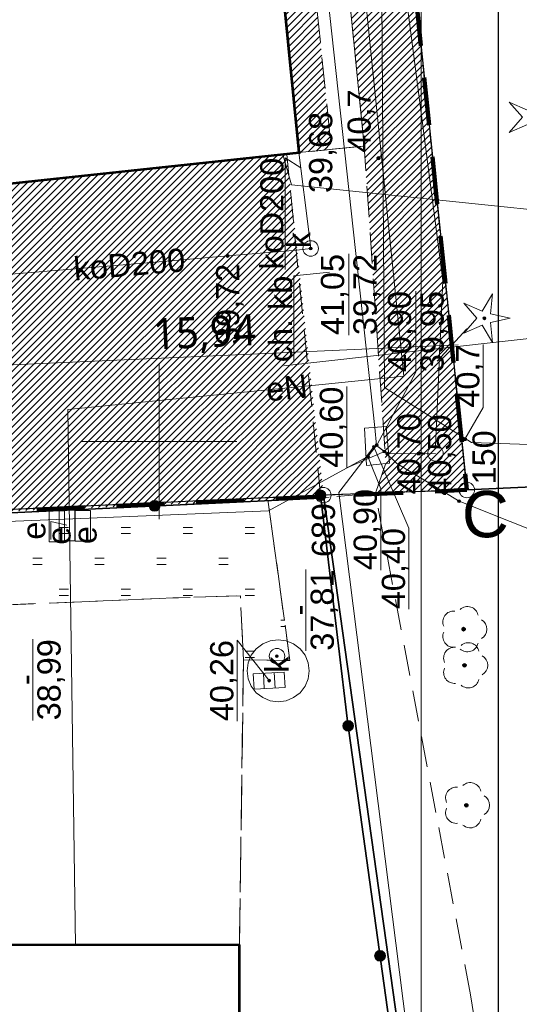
# Model space of a CAD drawing. Header units: millimetres. Extents: x 6503307 to 6504695, y 5886099 to 5887123.
# Tile 24 of 77: x 6503503 to 6503519, y 5886994 to 5887026. Entities that reach past the tile are written whole.
import ezdxf
from ezdxf.enums import TextEntityAlignment as Align

# ---------------------------------------------------------------- set-up
doc = ezdxf.new("R2010")
doc.units = ezdxf.units.MM
for name, pattern in [('BUUT04', [200000, 0, -100000, 0, -100000]), ('DASHDOT', [1, 0.5, -0.25, 0, -0.25]), ('DGN Style 2', [2.574803, 1.544882, -1.029921]), ('EGBU01', [2, 0.5, -0.5, 0.5, -0.5]), ('OTKC_A05', [1.5, 1, -0.5]), ('OTKJ_A05', [2, 1.5, -0.5]), ('OTKU_A05', [2, 1.5, -0.5]), ('OTZT_A05', [1.5, 1, -0.5])]:
    doc.linetypes.add(name, pattern=pattern)
for name, color, linetype, lineweight in [('1_KONST', 5, 'Continuous', 20), ('a_bud istneijacy', 7, 'Continuous', 25), ('a_granica', 12, 'DASHDOT', 50), ('Budynki EGiB', 18, 'Continuous', 0), ('Działki', 18, 'Continuous', 0), ('isa_V10520003E16E075_TUsr', 7, 'Continuous', 25), ('isa_V10520003E16E075_TUsr_19165818BF56C1D4', 5, 'OTKJ_A05', 25), ('Komunikacja (linie)', 18, 'Continuous', 0), ('Komunikacja (obszary)', 18, 'Continuous', 0), ('Krzyże', 18, 'Continuous', 0), ('Ogrodzenia', 18, 'Continuous', 0), ('Pikiety', 18, 'Continuous', 0), ('Przewody elektroenergetyczne', 1, 'Continuous', 0), ('Punkty graniczne', 18, 'Continuous', 0), ('Punkty graniczne - numery', 7, 'Continuous', 0), ('Urządzenia towarzyszące (linie)', 18, 'Continuous', 0), ('Urządzenia towarzyszące (punkty)', 18, 'Continuous', 0), ('Zagospodarowanie terenu (obszary)', 18, 'Continuous', 0)]:
    doc.layers.add(name, color=color, linetype=linetype, lineweight=lineweight)
for name, color, linetype, lineweight, true_color in [('k-trawa', 7, 'Continuous', 0, 0xd2e2ab), ('Przewody kanalizacyjne', 7, 'Continuous', 0, 0x803300), ('Przewody telekomunikacyjne', 7, 'Continuous', 0, 0xff9100), ('Punkty o określonej wysokości', 7, 'Continuous', 0, 0x803300), ('Urządzenia towarzyszące (obszary)', 7, 'Continuous', 0, 0xff9100), ('Urządzenia związane z siecią (punkty)', 7, 'Continuous', 0, 0x803300), ('Użytki gruntowe', 7, 'Continuous', 0, 0x008000), ('Zagospodarowanie terenu (punkty)', 7, 'Continuous', 0, 0x008000)]:
    doc.layers.add(name, color=color, linetype=linetype, lineweight=lineweight, true_color=true_color)
doc.layers.add('Linie_tabeli', color=7, linetype='Continuous')
doc.styles.add('DOMYSLNA_CZCIONKA', font='arial.ttf')
doc.styles.add('FOR_ARIAL', font='arial.ttf')
doc.styles.add('tekst', font='msyhl.ttc', dxfattribs={"height": 1})
doc.dimstyles.new('MÓJ m', dxfattribs={"dimtxt": 1, "dimasz": 1, "dimexe": 5, "dimexo": 0, "dimgap": 0.1, "dimtad": 1, "dimrnd": 0.01, "dimzin": 1, "dimtxsty": 'tekst', "dimblk": 'OBLIQUE', "dimcen": -4, "dimdle": 0.2, "dimse1": 1, "dimse2": 1, "dimadec": 0, "dimazin": 0, "dimtfac": 1, "dimtix": 1, "dimtmove": 0, "dimatfit": 0, "dimldrblk": 'NONE', "dimfxl": 5, "dimfxlon": 1, "dimlwd": 20, "dimarcsym": 0})
pattern_1 = [(45, (0, 0), (-0.1122532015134, 0.1122532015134), [])]

# ---------------------------------------------------------------- blocks, each defined once
blk = doc.blocks.new('OTRN_P05')
at = {"layer": 'isa_V10520003E16E075_TUsr', "true_color": 0x0a0909}
h = blk.add_hatch(color=18, dxfattribs=at)
h.dxf.hatch_style = 1
h.paths.add_polyline_path([(0.09, 0, 1), (-0.09, 0, 1)])
at = {"layer": 'isa_V10520003E16E075_TUsr', "color": 18, "true_color": 0x0a0909}
blk.add_lwpolyline([(0.09, 0, 1), (-0.09, 0, 1)], format="xyb", close=True, dxfattribs=at)
at = {"layer": 'isa_V10520003E16E075_TUsr_19165818BF56C1D4', "color": 18, "true_color": 0x0a0909}
blk.add_circle((0, 0), 0.09, dxfattribs=at)
blk = doc.blocks.new('OTZG_P05')
at = {"linetype": 'ByBlock', "lineweight": 18, "true_color": 0x008000}
blk.add_hatch(color=96, dxfattribs=at).paths.add_polyline_path([(-0.1, 0, 1), (0.1, 0, 1)])
at = {"color": 96, "lineweight": 18, "true_color": 0x008000}
blk.add_lwpolyline([(-0.974, 1.341), (0, 0.48), (0.974, 1.341), (0.457, 0.148), (1.576, -0.512), (0.282, -0.389), (0, -1.658), (-0.282, -0.389), (-1.576, -0.512), (-0.457, 0.148), (-0.974, 1.341)], dxfattribs=at)
blk.add_circle((0, 0), 0.1, dxfattribs=at)
blk = doc.blocks.new('OTZL_P05')
at = {"layer": 'isa_V10520003E16E075_TUsr', "true_color": 0x008000}
h = blk.add_hatch(color=96, dxfattribs=at)
h.dxf.hatch_style = 1
h.paths.add_polyline_path([(0.1, 0, 1), (-0.1, 0, 1)])
h.paths.add_polyline_path([(0.01, 0, 1), (-0.01, 0, 1)], flags=16)
at = {"color": 96, "linetype": 'Continuous', "lineweight": 18, "true_color": 0x008000}
blk.add_circle((0, 0), 0.01, dxfattribs=at)
for centre, start, end in [((-0.47, 0.647), 66, 186), ((0.47, 0.647), 354, 114), ((-0.761, -0.247), 138, 258), ((0.761, -0.247), 282, 42), ((0, -0.8), 210, 330)]:
    blk.add_arc(centre, 0.7, start, end, dxfattribs=at)
at = {"layer": 'isa_V10520003E16E075_TUsr', "color": 96, "true_color": 0x008000}
for points in [[(0.1, 0, 1), (-0.1, 0, 1)], [(0.01, 0, 1), (-0.01, 0, 1)]]:
    blk.add_lwpolyline(points, format="xyb", close=True, dxfattribs=at)
at = {"layer": 'isa_V10520003E16E075_TUsr_19165818BF56C1D4', "color": 96, "true_color": 0x008000}
blk.add_circle((0, 0), 0.1, dxfattribs=at)
blk = doc.blocks.new('SUPP_P05')
at = {"color": 18, "linetype": 'Continuous', "lineweight": 18, "true_color": 0x0a0909}
blk.add_circle((0, 0), 0.5, dxfattribs=at)
blk = doc.blocks.new('SUPW_PO05')
at = {"color": 18, "linetype": 'Continuous', "lineweight": 18, "true_color": 0x0a0909}
blk.add_circle((0, 0), 0.5, dxfattribs=at)
blk = doc.blocks.new('SUKS_P05')
at = {"color": 36, "linetype": 'Continuous', "lineweight": 18, "true_color": 0x803300}
blk.add_circle((0, 0), 0.5, dxfattribs=at)
blk = doc.blocks.new('SUES_P05')
at = {"color": 1, "linetype": 'Continuous', "lineweight": 18, "true_color": 0xff0000}
blk.add_lwpolyline([(-1, 0.5), (-1, -0.5), (1, -0.5), (1, 0.5)], close=True, dxfattribs=at)
blk = doc.blocks.new('SUKK_P05')
at = {"color": 36, "linetype": 'Continuous', "lineweight": 18, "true_color": 0x803300}
for p, q in [((-1, 0.5), (-1, -0.5)), ((1, 0.5), (-1, 0.5)), ((-0.35, 0.5), (-0.35, -0.5)), ((0.35, 0.5), (0.35, -0.5)), ((1, -0.5), (1, 0.5)), ((-1, -0.5), (1, -0.5))]:
    blk.add_line(p, q, dxfattribs=at)
blk = doc.blocks.new('SUPS01_05')
at = {"lineweight": 18, "true_color": 0x803300}
h = blk.add_hatch(color=36, dxfattribs=at)
h.dxf.hatch_style = 1
h.paths.add_polyline_path([(-0.09, 0, 1), (0.09, 0, 1)])
at = {"color": 18, "lineweight": 18, "true_color": 0x0a0909}
blk.add_circle((0, 0), 0.09, dxfattribs=at)
blk = doc.blocks.new('SUPS01_07')
at = {"lineweight": 18, "true_color": 0xff9100}
h = blk.add_hatch(color=30, dxfattribs=at)
h.dxf.hatch_style = 1
h.paths.add_polyline_path([(0.09, 0, 1), (-0.09, 0, 1)])
at = {"color": 18, "lineweight": 18, "true_color": 0x0a0909}
blk.add_circle((0, 0), 0.09, dxfattribs=at)
blk = doc.blocks.new('OTOO_L05')
at = {"linetype": 'BUUT04', "lineweight": 18, "true_color": 0x000000}
h = blk.add_hatch(color=18, dxfattribs=at)
h.dxf.hatch_style = 1
h.paths.add_polyline_path([(-0.58, 0, 1), (0.58, 0, 1)])
at = {"color": 18, "true_color": 0x0a0909}
blk.add_circle((0, 0), 0.58, dxfattribs=at)
blk = doc.blocks.new('EGPG_PS05')
at = {"color": 18, "linetype": 'Continuous', "lineweight": 18, "true_color": 0x000000}
blk.add_circle((0, 0), 0.5, dxfattribs=at)
blk = doc.blocks.new('_Oblique')
at = {"color": 0, "linetype": 'ByBlock', "lineweight": -2}
blk.add_line((-0.5, -0.5), (0.5, 0.5), dxfattribs=at)
blk = doc.blocks.new('*D818')
at = {"color": 0, "linetype": 'Continuous', "lineweight": 20}
blk.add_line((6503500.671, 5887014.871), (6503516.994, 5887015.61), dxfattribs=at)
at = {"layer": 'DEFPOINTS', "color": 0}
for p in [(6503500.611, 5887020.621), (6503516.794, 5887015.601), (6503516.797, 5887015.537)]:
    blk.add_point(p, dxfattribs=at)
at = {"color": 0, "linetype": 'ByBlock', "lineweight": 20}
for p, rotation in [((6503516.794, 5887015.601), 2.592056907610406), ((6503500.871, 5887014.88), 182.5920569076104)]:
    blk.add_blockref('_Oblique', p, dxfattribs=dict(at, rotation=rotation))
at = {"color": 0, "insert": (6503508.801, 5887015.937), "char_height": 1, "attachment_point": 5, "rotation": 2.5921, "style": 'tekst'}
blk.add_mtext('15,94', dxfattribs=at)
blk = doc.blocks.new('_None')

msp = doc.modelspace()

# ---------------------------------------------------------------- hatches: boundary and pattern name
at = {"layer": 'k-trawa'}
h = msp.add_hatch(dxfattribs=at)
h.set_pattern_fill('ANSI31', color=97, scale=0.05)
h.set_pattern_definition(pattern_1)
edge = h.paths.add_edge_path()
edge.add_arc((6503492.21114, 5887009.68169), 0.174, 0, 360)
edge = h.paths.add_edge_path()
edge.add_line((6503445.06869, 5887011.1518), (6503445.12269, 5887009.7208))
edge.add_line((6503445.12269, 5887009.7208), (6503464.40269, 5887010.6208))
edge.add_line((6503464.40269, 5887010.6208), (6503468.19269, 5887013.0608))
edge.add_line((6503468.19269, 5887013.0608), (6503468.39028, 5887009.68989))
edge.add_line((6503468.39028, 5887009.68989), (6503497.51826, 5887010.96285))
edge.add_line((6503497.51826, 5887010.96285), (6503495.04869, 5887036.6868))
edge.add_line((6503495.04869, 5887036.6868), (6503485.05568, 5887036.16187))
edge.add_line((6503485.05568, 5887036.16187), (6503484.69269, 5887042.9408))
edge.add_line((6503484.69269, 5887042.9408), (6503481.66269, 5887042.8208))
edge.add_line((6503481.66269, 5887042.8208), (6503483.06469, 5887044.0328))
edge.add_line((6503483.06469, 5887044.0328), (6503496.23713, 5887045.31984))
edge.add_line((6503496.23713, 5887045.31984), (6503498.34269, 5887025.0918))
edge.add_line((6503498.34269, 5887025.0918), (6503500.12674, 5887025.27001))
edge.add_line((6503500.12674, 5887025.27001), (6503500.60269, 5887020.6108))
edge.add_line((6503500.60269, 5887020.6108), (6503511.45991, 5887021.76873))
edge.add_line((6503511.45991, 5887021.76873), (6503512.65429, 5887010.66801))
edge.add_line((6503512.65429, 5887010.66801), (6503500.47969, 5887010.1458))
edge.add_line((6503500.47969, 5887010.1458), (6503440.65439, 5887007.58098))
edge.add_line((6503440.65439, 5887007.58098), (6503439.36269, 5887009.2708))
edge.add_line((6503439.36269, 5887009.2708), (6503438.53269, 5887011.2608))
edge.add_line((6503438.53269, 5887011.2608), (6503463.39269, 5887012.4208))
edge.add_line((6503463.39269, 5887012.4208), (6503463.28551, 5887014.78838))
edge.add_line((6503463.28551, 5887014.78838), (6503467.66103, 5887014.98646))
edge.add_line((6503467.66103, 5887014.98646), (6503467.29923, 5887022.97828))
edge.add_line((6503467.29923, 5887022.97828), (6503466.15073, 5887022.92628))
edge.add_line((6503466.15073, 5887022.92628), (6503466.06649, 5887025.68637))
edge.add_line((6503466.06649, 5887025.68637), (6503467.53269, 5887025.8008))
edge.add_line((6503467.53269, 5887025.8008), (6503468.06269, 5887014.6008))
edge.add_line((6503468.06269, 5887014.6008), (6503463.92269, 5887011.9808))
edge.add_line((6503463.92269, 5887011.9808), (6503445.08769, 5887011.15266))
h = msp.add_hatch(dxfattribs=at)
h.set_pattern_fill('ANSI31', color=97, scale=0.05)
h.set_pattern_definition(pattern_1)
h.paths.add_polyline_path([(6503514.32105, 5887010.81243), (6503517.27269, 5887010.9208), (6503514.57785, 5887037.05401), (6503513.00869, 5887036.9308), (6503513.13769, 5887035.4478), (6503512.63169, 5887035.3808), (6503513.95969, 5887022.0288), (6503514.65171, 5887011.76858)])
h = msp.add_hatch(dxfattribs=at)
h.set_pattern_fill('ANSI31', color=97, scale=0.05)
h.set_pattern_definition(pattern_1)
h.paths.add_polyline_path([(6503511.86261, 5887021.82168), (6503512.90094, 5887021.92424), (6503511.52169, 5887035.3928), (6503510.52663, 5887035.2936)])
at = {"layer": 'Zagospodarowanie terenu (obszary)'}
h = msp.add_hatch(dxfattribs=at)
h.set_pattern_fill('OTZT', color=0, scale=0.2, angle=90, style=0, pattern_type=0)
h.set_pattern_definition([(180, (6503510.4127, 5887005.5108), (-2e-16, -2), [0.3, -1.7]), (180, (6503510.4127, 5887005.7108), (-2e-16, -2), [0.3, -1.7]), (180, (6503511.5627, 5887006.5108), (-2e-16, -2), [0.3, -1.7]), (180, (6503511.5627, 5887006.7108), (-2e-16, -2), [0.3, -1.7])])
h.paths.add_polyline_path([(6503507.34269, 5887007.41262), (6503507.78269, 5887007.4308), (6503509.96269, 5887007.5008), (6503510.06269, 5887005.4308), (6503511.56269, 5887005.4108), (6503510.86269, 5887010.5208), (6503510.85265, 5887010.57842), (6503507.34269, 5887010.41098), (6503476.69269, 5887008.9508), (6503476.70269, 5887008.5208), (6503474.12269, 5887008.3908), (6503474.07269, 5887008.8608), (6503440.7806, 5887007.41587), (6503435.26269, 5887007.1908), (6503435.49269, 5887006.9108), (6503435.46269, 5887006.2508), (6503451.50269, 5887006.2808), (6503471.56269, 5887006.2808), (6503484.03269, 5887006.2908), (6503490.72269, 5887006.3208), (6503497.52269, 5887006.3208), (6503498.71269, 5887006.3708), (6503499.65269, 5887006.6108), (6503500.28269, 5887007.1208)], flags=0)

# ---------------------------------------------------------------- linework, layer by layer
at = {"layer": '1_KONST', "color": 0}
msp.add_lwpolyline([(6503515.80435, 5886979.53373), (6503515.79926, 5887086.37732)], dxfattribs=at)
at = {"layer": 'a_granica', "color": 191, "linetype": 'DGN Style 2', "lineweight": 100, "flags": 128}
msp.add_lwpolyline([(6503427.72269, 5887006.8608), (6503428.12269, 5887055.4408), (6503428.12269, 5887055.4408), (6503512.08343, 5887061.24362), (6503517.27269, 5887010.9208), (6503427.72269, 5887006.8608)], dxfattribs=at)
at = {"layer": 'Budynki EGiB', "color": 7, "linetype": 'Continuous', "lineweight": 53, "flags": 128}
msp.add_lwpolyline([(6503496.65269, 5887059.3008), (6503496.67269, 5887059.0708), (6503497.80269, 5887048.0208), (6503500.60269, 5887020.6108), (6503511.86269, 5887021.8208), (6503508.02269, 5887060.5108), (6503496.65269, 5887059.3008)], close=True, dxfattribs=at)
at = {"layer": 'Budynki EGiB', "color": 7, "linetype": 'Continuous', "lineweight": 53}
msp.add_lwpolyline([(6503509.93943, 5886979.53373), (6503509.93269, 5886996.2208), (6503472.30269, 5886996.2408), (6503472.30269, 5886996.2408), (6503472.30269, 5886979.53373)], dxfattribs=at)
at = {"layer": 'Działki', "color": 0, "linetype": 'Continuous', "lineweight": 25, "flags": 128}
msp.add_lwpolyline([(6503517.27269, 5887010.9208), (6503525.76269, 5887011.3108), (6503521.32269, 5887069.9908), (6503511.48269, 5887068.6308), (6503457.99269, 5887061.2408), (6503440.27269, 5887059.2708), (6503429.40269, 5887058.0508), (6503428.14269, 5887057.9208), (6503428.12269, 5887055.4408), (6503512.08269, 5887061.2508), (6503517.27269, 5887010.9208)], close=True, dxfattribs=at)
at = {"layer": 'Działki', "color": 0, "linetype": 'Continuous', "lineweight": 25}
for points in [[(6503528.09219, 5886979.53373), (6503525.76269, 5887011.3108), (6503517.27269, 5887010.9208), (6503512.64269, 5887010.7508), (6503512.64269, 5887010.7508), (6503516.98269, 5886979.7708), (6503516.98354, 5886979.53373)], [(6503516.98354, 5886979.53373), (6503516.98269, 5886979.7708), (6503512.64269, 5887010.7508), (6503472.30269, 5887008.9008), (6503472.30269, 5886979.53373)]]:
    msp.add_lwpolyline(points, dxfattribs=at)
at = {"layer": 'Komunikacja (linie)', "color": 0, "linetype": 'Continuous', "lineweight": 18, "flags": 128}
msp.add_lwpolyline([(6503520.52269, 5887037.5208), (6503513.00869, 5887036.9308), (6503513.13769, 5887035.4478), (6503512.63169, 5887035.3808), (6503513.95969, 5887022.0288), (6503511.85369, 5887021.8208)], dxfattribs=at)
at = {"layer": 'Komunikacja (obszary)', "color": 7, "linetype": 'OTKU_A05', "lineweight": 0, "flags": 128}
msp.add_lwpolyline([(6503427.72269, 5887006.8608), (6503472.30269, 5887008.9008), (6503512.64269, 5887010.7508), (6503517.27269, 5887010.9208), (6503512.08269, 5887061.2508), (6503428.12269, 5887055.4408), (6503427.72269, 5887006.8608)], close=True, dxfattribs=at)
at = {"layer": 'Komunikacja (obszary)', "color": 0, "linetype": 'OTKC_A05', "lineweight": 18, "flags": 128}
for points in [[(6503511.36869, 5887047.3558), (6503509.89448, 5887060.72052), (6503509.55469, 5887056.8378), (6503510.43169, 5887047.3558), (6503510.37285, 5887047.35098), (6503511.03069, 5887040.2968), (6503511.52169, 5887035.3928), (6503512.90094, 5887021.92424), (6503513.95969, 5887022.0288), (6503512.63169, 5887035.3808), (6503513.13769, 5887035.4478), (6503513.00869, 5887036.9308), (6503520.52269, 5887037.5208), (6503523.60986, 5887037.88647), (6503523.32241, 5887039.88335), (6503520.34269, 5887039.4908), (6503512.79969, 5887039.3928), (6503512.66969, 5887040.4838), (6503512.11169, 5887040.4568), (6503511.36869, 5887047.3558)], [(6503514.32063, 5887010.81123), (6503514.65986, 5887011.79215), (6503513.95969, 5887022.0288), (6503511.45991, 5887021.76873), (6503512.54884, 5887010.7465), (6503512.55922, 5887010.65984), (6503514.32063, 5887010.81123)]]:
    msp.add_lwpolyline(points, close=True, dxfattribs=at)
at = {"layer": 'Komunikacja (obszary)', "color": 0, "linetype": 'Continuous', "lineweight": 0, "flags": 128}
msp.add_lwpolyline([(6503511.68687, 5887015.04535), (6503511.68687, 5887017.84071), (6503512.84157, 5887017.95479)], dxfattribs=at)
at = {"layer": 'Komunikacja (obszary)', "color": 0, "linetype": 'OTKC_A05', "lineweight": 18}
msp.add_lwpolyline([(6503518.93159, 5886985.0527), (6503517.3971, 5886994.60809), (6503514.32063, 5887010.81123), (6503512.55922, 5887010.65984), (6503513.16482, 5887005.60375), (6503513.18384, 5887005.44494), (6503513.2127, 5887005.20398), (6503513.27417, 5887004.69084), (6503513.30541, 5887004.42995), (6503513.34667, 5887004.08552), (6503513.40586, 5887003.59131), (6503513.41831, 5887003.48743), (6503513.42569, 5887003.42915), (6503513.436, 5887003.35471), (6503513.46342, 5887003.15675), (6503513.57395, 5887002.35883), (6503513.8428, 5887000.41786), (6503514.10865, 5886998.49852), (6503514.29992, 5886997.11763), (6503514.47822, 5886995.83045), (6503514.66543, 5886994.47888), (6503514.87786, 5886992.94519)], dxfattribs=at)
at = {"layer": 'Komunikacja (obszary)', "color": 0, "linetype": 'OTKU_A05', "lineweight": 18}
msp.add_lwpolyline([(6503514.87786, 5886992.94519), (6503514.66543, 5886994.47888), (6503514.47822, 5886995.83045), (6503514.29992, 5886997.11763), (6503514.10865, 5886998.49852), (6503513.8428, 5887000.41786), (6503513.57395, 5887002.35883), (6503513.46342, 5887003.15675), (6503513.436, 5887003.35471), (6503513.42569, 5887003.42915), (6503513.41831, 5887003.48743), (6503513.40586, 5887003.59131), (6503513.34667, 5887004.08552), (6503513.30541, 5887004.42995), (6503513.27417, 5887004.69084), (6503513.2127, 5887005.20398), (6503513.18384, 5887005.44494), (6503513.16482, 5887005.60375), (6503512.55869, 5887010.6598), (6503510.85265, 5887010.57842), (6503510.85265, 5887010.57842), (6503510.86269, 5887010.5208), (6503511.56269, 5887005.4108), (6503510.06269, 5887005.4308), (6503509.93269, 5886996.2208), (6503509.93943, 5886979.53373)], dxfattribs=at)
at = {"layer": 'Komunikacja (obszary)', "color": 7, "linetype": 'OTKU_A05', "lineweight": 0}
msp.add_lwpolyline([(6503472.30269, 5886996.2408), (6503507.34269, 5886996.22218), (6503509.93269, 5886996.2208), (6503510.06269, 5887005.4308), (6503509.96269, 5887007.5008), (6503507.78269, 5887007.4308), (6503507.34269, 5887007.41262), (6503500.28269, 5887007.1208)], dxfattribs=at)
at = {"layer": 'Krzyże', "color": 0, "linetype": 'Continuous', "lineweight": 18, "flags": 128}
for points in [[(6503507.34269, 5887009.9808), (6503507.34269, 5887014.9808)], [(6503509.84269, 5887012.4808), (6503504.84269, 5887012.4808)]]:
    msp.add_lwpolyline(points, dxfattribs=at)
at = {"layer": 'Linie_tabeli', "color": 0}
msp.add_lwpolyline([(6503518.29665, 5886979.53373), (6503518.29665, 5887086.37732)], dxfattribs=at)
at = {"layer": 'Ogrodzenia', "color": 0, "linetype": 'Continuous', "lineweight": 35, "flags": 128}
for points in [[(6503512.54884, 5887010.7465), (6503513.42269, 5887003.4508), (6503516.70269, 5886979.7708)], [(6503433.7227, 5887006.91544), (6503435.49269, 5887006.9108), (6503435.26269, 5887007.1908), (6503438.53269, 5887007.3208), (6503440.7806, 5887007.41587), (6503456.50269, 5887008.0808), (6503474.07269, 5887008.8608), (6503474.12269, 5887008.3908), (6503476.70269, 5887008.5208), (6503476.69269, 5887008.9508), (6503489.52269, 5887009.5508), (6503499.79269, 5887010.0508), (6503507.34269, 5887010.41098), (6503512.55869, 5887010.6598)]]:
    msp.add_lwpolyline(points, dxfattribs=at)
at = {"layer": 'Pikiety', "color": 250, "flags": 128}
msp.add_lwpolyline([(6503517.21369, 5887012.55981), (6503517.80455, 5887013.57942), (6503517.80455, 5887015.61864)], dxfattribs=at)
at = {"layer": 'Przewody elektroenergetyczne', "color": 1, "linetype": 'Continuous', "lineweight": 18, "true_color": 0xff0000}
msp.add_lwpolyline([(6503523.50834, 5886979.53373), (6503523.61269, 5886981.3508), (6503523.71269, 5887010.4808), (6503521.46269, 5887012.3108), (6503517.42269, 5887012.4508), (6503514.61269, 5887014.2308), (6503514.44269, 5887039.3708), (6503511.91269, 5887040.8408), (6503509.97269, 5887040.8908), (6503513.86269, 5887041.2408), (6503515.13269, 5887041.2508)], dxfattribs=at)
at = {"layer": 'Przewody elektroenergetyczne', "color": 1, "linetype": 'Continuous', "lineweight": 18, "true_color": 0xff0000, "flags": 128}
for points in [[(6503504.64269, 5886996.2208), (6503504.39269, 5887013.5208), (6503507.34269, 5887013.8108), (6503512.60269, 5887014.3308), (6503515.24269, 5887014.5908), (6503513.25269, 5887034.1908), (6503514.23269, 5887036.4008), (6503513.81269, 5887040.6808), (6503512.86269, 5887040.5908)], [(6503524.30269, 5887035.0308), (6503524.37269, 5887033.6508), (6503524.65269, 5887027.8308), (6503524.86269, 5887017.3708), (6503523.83269, 5887016.3208), (6503511.36269, 5887014.9308)]]:
    msp.add_lwpolyline(points, dxfattribs=at)
at = {"layer": 'Przewody kanalizacyjne', "color": 0, "linetype": 'Continuous', "lineweight": 0, "flags": 128}
msp.add_lwpolyline([(6503511.40944, 5887018.03829), (6503511.40944, 5887021.64964), (6503511.91448, 5887021.32464)], dxfattribs=at)
at = {"layer": 'Przewody kanalizacyjne', "color": 36, "linetype": 'Continuous', "lineweight": 18, "true_color": 0x803300, "flags": 128}
for points in [[(6503512.23269, 5887018.7208), (6503512.18269, 5887019.1708), (6503511.85269, 5887021.8208)], [(6503500.81269, 5887017.7408), (6503501.26269, 5887017.7808), (6503507.34269, 5887018.2908), (6503509.55269, 5887018.4808), (6503511.78269, 5887018.6608), (6503512.23269, 5887018.7208)]]:
    msp.add_lwpolyline(points, dxfattribs=at)
at = {"layer": 'Przewody telekomunikacyjne', "color": 30, "linetype": 'Continuous', "lineweight": 18, "true_color": 0xff9100, "flags": 128}
for points in [[(6503510.14269, 5887066.8108), (6503508.98269, 5887064.1408), (6503509.57269, 5887058.5808), (6503510.53269, 5887047.3808), (6503510.54269, 5887047.3508), (6503514.30269, 5887012.9408), (6503514.36269, 5887012.3608)], [(6503510.14269, 5887066.8108), (6503512.66269, 5887047.3808), (6503512.66269, 5887047.3508), (6503516.50269, 5887017.6908), (6503516.26269, 5887012.3308)], [(6503514.36269, 5887012.3608), (6503514.08269, 5887012.0008), (6503510.87269, 5887010.2508), (6503501.37269, 5887009.8608), (6503477.04269, 5887008.1908), (6503471.26269, 5887008.0808), (6503470.65269, 5887008.1608)], [(6503514.36269, 5887012.3608), (6503514.70269, 5887012.0908), (6503516.26269, 5887012.1008)]]:
    msp.add_lwpolyline(points, dxfattribs=at)
at = {"layer": 'Przewody telekomunikacyjne', "color": 30, "linetype": 'Continuous', "lineweight": 18, "true_color": 0xff9100}
for points in [[(6503511.33257, 5887021.75515), (6503511.61269, 5887020.7808), (6503526.18269, 5887019.2708), (6503527.34269, 5887006.0408), (6503529.75269, 5886988.8008), (6503529.26619, 5886979.53373)], [(6503517.0667, 5886979.53373), (6503517.06269, 5886979.8508), (6503513.14269, 5887010.8408), (6503514.27269, 5887012.3108), (6503514.36269, 5887012.3608)], [(6503528.26391, 5886979.53373), (6503528.16269, 5886980.7808), (6503527.47269, 5886988.9308), (6503526.33269, 5887003.9208), (6503525.98269, 5887006.1108), (6503523.56269, 5887007.9508), (6503517.02269, 5887010.5608), (6503515.01269, 5887011.7708), (6503514.61269, 5887012.1608), (6503514.36269, 5887012.3608)]]:
    msp.add_lwpolyline(points, dxfattribs=at)
at = {"layer": 'Punkty graniczne - numery'}
for p in [(6503512.64269, 5887010.7508), (6503517.27269, 5887010.9208)]:
    msp.add_point(p, dxfattribs=at)
at = {"layer": 'Punkty o określonej wysokości', "color": 36, "linetype": 'Continuous', "lineweight": 0, "true_color": 0x803300, "flags": 128}
for points in [[(6503513.4619, 5887015.9221), (6503513.4619, 5887018.54403)], [(6503512.07904, 5887005.72758), (6503512.07904, 5887008.34951)], [(6503503.25565, 5887003.47753), (6503503.25565, 5887006.09946)], [(6503509.86098, 5887003.44984), (6503509.86098, 5887006.07177), (6503510.89269, 5887004.7608)]]:
    msp.add_lwpolyline(points, dxfattribs=at)
at = {"layer": 'Punkty o określonej wysokości', "color": 30, "linetype": 'Continuous', "lineweight": 0, "true_color": 0xff9100, "flags": 128}
for points in [[(6503514.36455, 5887012.36414), (6503515.62627, 5887014.72388), (6503515.62627, 5887017.34581)], [(6503515.62627, 5887014.72388), (6503515.62627, 5887017.34581)], [(6503514.61269, 5887012.1608), (6503513.40069, 5887011.63642), (6503513.40069, 5887014.25835)], [(6503515.40441, 5887007.06694), (6503515.40441, 5887009.68887), (6503514.27269, 5887012.3108)], [(6503514.49327, 5887008.3301), (6503514.49327, 5887010.95203), (6503514.08269, 5887012.0008)]]:
    msp.add_lwpolyline(points, dxfattribs=at)
at = {"layer": 'Urządzenia towarzyszące (linie)', "color": 18, "linetype": 'Continuous', "lineweight": 18, "true_color": 0x000000, "flags": 128}
for points in [[(6503512.60269, 5887014.3308), (6503515.24269, 5887014.5908)], [(6503471.26269, 5887008.0808), (6503477.04269, 5887008.1908), (6503501.37269, 5887009.8608), (6503510.87269, 5887010.2508), (6503514.08269, 5887012.0008)]]:
    msp.add_lwpolyline(points, dxfattribs=at)
at = {"layer": 'Urządzenia towarzyszące (obszary)', "color": 30, "linetype": 'Continuous', "lineweight": 18, "true_color": 0xff9100, "flags": 128}
msp.add_lwpolyline([(6503514.03269, 5887011.7108), (6503514.78269, 5887011.7808), (6503514.67269, 5887012.9708), (6503513.97269, 5887012.9108), (6503514.03269, 5887011.7108)], close=True, dxfattribs=at)
at = {"layer": 'Urządzenia towarzyszące (obszary)', "color": 36, "linetype": 'Continuous', "lineweight": 18, "true_color": 0x803300, "flags": 128}
msp.add_lwpolyline([(6503511.18269, 5887004.0808), (6503511.44269, 5887004.1108), (6503511.68269, 5887004.2108), (6503511.89269, 5887004.3708), (6503512.05269, 5887004.5808), (6503512.15269, 5887004.8208), (6503512.18269, 5887005.0808), (6503512.15269, 5887005.3408), (6503512.05269, 5887005.5808), (6503511.89269, 5887005.7908), (6503511.68269, 5887005.9508), (6503511.44269, 5887006.0508), (6503511.18269, 5887006.0808), (6503510.92269, 5887006.0508), (6503510.68269, 5887005.9508), (6503510.47269, 5887005.7908), (6503510.31269, 5887005.5808), (6503510.21269, 5887005.3408), (6503510.18269, 5887005.0808), (6503510.21269, 5887004.8208), (6503510.31269, 5887004.5808), (6503510.47269, 5887004.3708), (6503510.68269, 5887004.2108), (6503510.92269, 5887004.1108), (6503511.18269, 5887004.0808)], close=True, dxfattribs=at)
at = {"layer": 'Urządzenia związane z siecią (punkty)', "color": 18, "linetype": 'Continuous', "lineweight": 0, "true_color": 0x000000, "flags": 128}
msp.add_lwpolyline([(6503503.84482, 5887009.31464), (6503503.84482, 5887009.89735), (6503504.36269, 5887009.7808)], dxfattribs=at)
at = {"layer": 'Użytki gruntowe', "color": 96, "linetype": 'EGBU01', "lineweight": 18, "true_color": 0x008000}
for points in [[(6503408.4569, 5887056.19085), (6503422.28269, 5887057.3308), (6503428.14269, 5887057.9208), (6503428.12269, 5887055.4408), (6503512.08269, 5887061.2508), (6503517.27269, 5887010.9208), (6503512.64269, 5887010.7508), (6503516.98269, 5886979.7708), (6503516.98354, 5886979.53373)], [(6503516.98354, 5886979.53373), (6503516.98269, 5886979.7708), (6503512.64269, 5887010.7508), (6503472.30269, 5887008.9008), (6503472.30269, 5886979.53373)]]:
    msp.add_lwpolyline(points, dxfattribs=at)
at = {"layer": 'Użytki gruntowe', "color": 96, "linetype": 'EGBU01', "lineweight": 18, "true_color": 0x008000, "flags": 128}
msp.add_lwpolyline([(6503427.72269, 5887006.8608), (6503472.30269, 5887008.9008), (6503512.64269, 5887010.7508), (6503517.27269, 5887010.9208), (6503512.08269, 5887061.2508), (6503428.12269, 5887055.4408), (6503427.72269, 5887006.8608)], close=True, dxfattribs=at)
at = {"layer": 'Zagospodarowanie terenu (obszary)', "color": 0, "linetype": 'OTZT_A05', "lineweight": 18, "flags": 128}
msp.add_lwpolyline([(6503507.34269, 5887007.41262), (6503507.78269, 5887007.4308), (6503509.96269, 5887007.5008), (6503510.06269, 5887005.4308), (6503511.56269, 5887005.4108), (6503510.86269, 5887010.5208), (6503510.85265, 5887010.57842), (6503507.34269, 5887010.41098), (6503476.69269, 5887008.9508), (6503476.70269, 5887008.5208), (6503474.12269, 5887008.3908), (6503474.07269, 5887008.8608), (6503440.7806, 5887007.41587), (6503435.26269, 5887007.1908), (6503435.49269, 5887006.9108), (6503435.46269, 5887006.2508), (6503451.50269, 5887006.2808), (6503471.56269, 5887006.2808), (6503484.03269, 5887006.2908), (6503490.72269, 5887006.3208), (6503497.52269, 5887006.3208), (6503498.71269, 5887006.3708), (6503499.65269, 5887006.6108), (6503500.28269, 5887007.1208), (6503507.34269, 5887007.41262)], close=True, dxfattribs=at)

# ---------------------------------------------------------------- block references
at = {"layer": 'Ogrodzenia', "color": 18, "true_color": 0x000000, "xscale": 0.3, "yscale": 0.3, "zscale": 0.3}
for p, rotation in [((6503512.54884, 5887010.7465), 96.83018647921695), ((6503507.19374, 5887010.40387), 2.731215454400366), ((6503513.44357, 5887003.30009), 97.88606122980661), ((6503514.4726, 5886995.87102), 97.88606122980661)]:
    msp.add_blockref('OTOO_L05', p, dxfattribs=dict(at, rotation=rotation))
at = {"layer": 'Pikiety', "color": 18, "true_color": 0x000000, "xscale": 0.5, "yscale": 0.5, "zscale": 0.5, "rotation": 90}
for p in [(6503514.42469, 5887021.64081), (6503517.21369, 5887012.55981)]:
    msp.add_blockref('OTRN_P05', p, dxfattribs=at)
at = {"layer": 'Punkty graniczne', "color": 18, "true_color": 0x000000, "xscale": 0.5, "yscale": 0.5, "zscale": 0.5, "rotation": 90}
for p in [(6503517.27269, 5887010.9208), (6503512.64269, 5887010.7508)]:
    msp.add_blockref('EGPG_PS05', p, dxfattribs=at)
at = {"layer": 'Punkty o określonej wysokości', "color": 36, "true_color": 0x803300, "xscale": 0.5, "yscale": 0.5, "zscale": 0.5, "rotation": 90}
for p in [(6503511.85369, 5887021.8208), (6503512.23369, 5887018.7208), (6503509.55069, 5887018.4778), (6503511.14269, 5887005.5508), (6503510.89269, 5887004.7608)]:
    msp.add_blockref('SUPS01_05', p, dxfattribs=at)
at = {"layer": 'Punkty o określonej wysokości', "color": 30, "true_color": 0xff9100, "xscale": 0.5, "yscale": 0.5, "zscale": 0.5, "rotation": 90}
for p in [(6503514.27269, 5887012.3108), (6503514.36455, 5887012.36414), (6503514.08269, 5887012.0008), (6503514.61269, 5887012.1608), (6503514.70269, 5887012.0908), (6503517.02269, 5887010.5608)]:
    msp.add_blockref('SUPS01_07', p, dxfattribs=at)
at = {"layer": 'Urządzenia towarzyszące (punkty)', "color": 18, "true_color": 0x000000, "xscale": 0.5, "yscale": 0.5, "zscale": 0.5, "rotation": 90}
msp.add_blockref('SUPP_P05', (6503516.26269, 5887012.1008), dxfattribs=at)
at = {"layer": 'Urządzenia towarzyszące (punkty)', "color": 0, "xscale": 0.5, "yscale": 0.5, "zscale": 0.5, "rotation": 90}
msp.add_blockref('SUPW_PO05', (6503511.14269, 5887005.5508), dxfattribs=at)
at = {"layer": 'Urządzenia związane z siecią (punkty)', "color": 36, "true_color": 0x803300, "xscale": 0.5, "yscale": 0.5, "zscale": 0.5}
for name, p, rotation in [('SUKS_P05', (6503512.23269, 5887018.7208), 90), ('SUKK_P05', (6503510.89269, 5887004.7608), 3.19999999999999)]:
    msp.add_blockref(name, p, dxfattribs=dict(at, rotation=rotation))
at = {"layer": 'Urządzenia związane z siecią (punkty)', "color": 1, "true_color": 0xff0000, "xscale": 0.5, "yscale": 0.5, "zscale": 0.5, "rotation": 90}
for p in [(6503504.03269, 5887009.7408), (6503504.36269, 5887009.7808), (6503504.87269, 5887009.7608)]:
    msp.add_blockref('SUES_P05', p, dxfattribs=at)
at = {"layer": 'Zagospodarowanie terenu (punkty)', "color": 96, "true_color": 0x008000, "xscale": 0.5, "yscale": 0.5, "zscale": 0.5, "rotation": 90}
for name, p in [('OTZG_P05', (6503519.31169, 5887022.95781)), ('OTZG_P05', (6503517.84339, 5887016.46687)), ('OTZL_P05', (6503517.17169, 5887006.42281)), ('OTZL_P05', (6503517.19969, 5887005.25581)), ('OTZL_P05', (6503517.26169, 5887000.73581))]:
    msp.add_blockref(name, p, dxfattribs=at)

# ---------------------------------------------------------------- texts
at = {"layer": 'a_bud istneijacy', "linetype": 'Continuous', "insert": (6503517.11558, 5887010.89084), "char_height": 1.5, "attachment_point": 1, "style": 'FOR_ARIAL'}
msp.add_mtext_dynamic_manual_height_columns('C', width=7.7517502, gutter_width=0.125, heights=[0], dxfattribs=at)
at = {"layer": 'Komunikacja (obszary)', "color": 0, "style": 'DOMYSLNA_CZCIONKA'}
msp.add_text('ch. kb', height=0.75, rotation=90, dxfattribs=at).set_placement((6503511.25573, 5887016.44303), align=Align.MIDDLE_CENTER)
at = {"layer": 'Pikiety', "color": 250, "style": 'DOMYSLNA_CZCIONKA'}
for p in [(6503513.7972, 5887022.83719), (6503517.30384, 5887014.59903)]:
    msp.add_text('40,7', height=0.75, rotation=90, dxfattribs=at).set_placement(p, align=Align.MIDDLE_CENTER)
at = {"layer": 'Przewody elektroenergetyczne', "color": 1, "true_color": 0xff0000, "style": 'DOMYSLNA_CZCIONKA'}
msp.add_text('eN', height=0.75, rotation=5.645877, dxfattribs=at).set_placement((6503511.45841, 5887014.21768), align=Align.MIDDLE_CENTER)
at = {"layer": 'Przewody kanalizacyjne', "color": 36, "true_color": 0x803300, "style": 'DOMYSLNA_CZCIONKA'}
for rotation, p in [(90, (6503510.97651, 5887019.84397)), (4.794836, (6503506.37637, 5887018.20975))]:
    msp.add_text('koD200', height=0.75, rotation=rotation, dxfattribs=at).set_placement(p, align=Align.MIDDLE_CENTER)
at = {"layer": 'Punkty graniczne - numery', "color": 0, "style": 'DOMYSLNA_CZCIONKA'}
msp.add_text('150', height=0.75, rotation=90, dxfattribs=at).set_placement((6503517.8324, 5887011.97164), align=Align.MIDDLE_CENTER)
at = {"layer": 'Punkty graniczne - numery', "color": 96, "true_color": 0x008000, "style": 'DOMYSLNA_CZCIONKA'}
msp.add_text('689', height=0.75, rotation=90, dxfattribs=at).set_placement((6503512.64269, 5887009.62674), align=Align.MIDDLE_CENTER)
at = {"layer": 'Punkty o określonej wysokości', "color": 36, "true_color": 0x803300, "style": 'DOMYSLNA_CZCIONKA'}
for s, p in [('39,68', (6503512.55441, 5887021.8208)), ('41,05', (6503512.93619, 5887017.23306)), ('39,72', (6503513.98762, 5887017.23306)), ('39,72', (6503509.55069, 5887016.91684)), ('37,81', (6503512.60475, 5887007.03855)), ('-', (6503511.84519, 5887007.03855)), ('38,99', (6503503.78137, 5887004.7885)), ('40,26', (6503509.36026, 5887004.7608)), ('-', (6503503.0218, 5887004.7885))]:
    msp.add_text(s, height=0.75, rotation=90, dxfattribs=at).set_placement(p, align=Align.MIDDLE_CENTER)
at = {"layer": 'Punkty o określonej wysokości', "color": 30, "true_color": 0xff9100, "style": 'DOMYSLNA_CZCIONKA'}
for s, p in [('40,90', (6503515.10055, 5887016.03485)), ('39,95', (6503516.15198, 5887016.03485)), ('40,60', (6503512.89997, 5887012.94738)), ('40,70', (6503515.40341, 5887012.0908)), ('40,50', (6503516.3952, 5887012.04855)), ('40,90', (6503513.99255, 5887009.64107)), ('40,40', (6503514.9037, 5887008.37791))]:
    msp.add_text(s, height=0.75, rotation=90, dxfattribs=at).set_placement(p, align=Align.MIDDLE_CENTER)
at = {"layer": 'Urządzenia towarzyszące (punkty)', "color": 0, "style": 'DOMYSLNA_CZCIONKA'}
msp.add_text('k', height=0.75, rotation=90, dxfattribs=at).set_placement((6503511.14269, 5887005.27887), align=Align.MIDDLE_CENTER)
at = {"layer": 'Urządzenia związane z siecią (punkty)', "color": 36, "true_color": 0x803300, "style": 'DOMYSLNA_CZCIONKA'}
msp.add_text('k', height=0.75, rotation=90, dxfattribs=at).set_placement((6503511.85062, 5887018.98981), align=Align.MIDDLE_CENTER)
at = {"layer": 'Urządzenia związane z siecią (punkty)', "color": 1, "true_color": 0xff0000, "style": 'DOMYSLNA_CZCIONKA'}
for p in [(6503503.29089, 5887009.60599), (6503504.1037, 5887009.44238), (6503504.9437, 5887009.46238)]:
    msp.add_text('e', height=0.75, rotation=90, dxfattribs=at).set_placement(p, align=Align.MIDDLE_CENTER)

# ---------------------------------------------------------------- dimensions: what is measured, and where the dimension line sits
at = {"color": 0, "linetype": 'Continuous'}
dim = msp.add_linear_dim(base=(6503516.79381, 5887015.60088), p1=(6503500.61069, 5887020.6208), p2=(6503516.79672, 5887015.53652), angle=182.592057, dimstyle='MÓJ m', override={"dimtxsty": 'tekst', "dimtmove": 1, "dimldrblk": 'None'}, dxfattribs=at)
dim.commit()
dim.dimension.update_dxf_attribs({"geometry": '*D818', "text_midpoint": (6503508.80065, 5887015.93722)})

doc.saveas('drawing.dxf')
